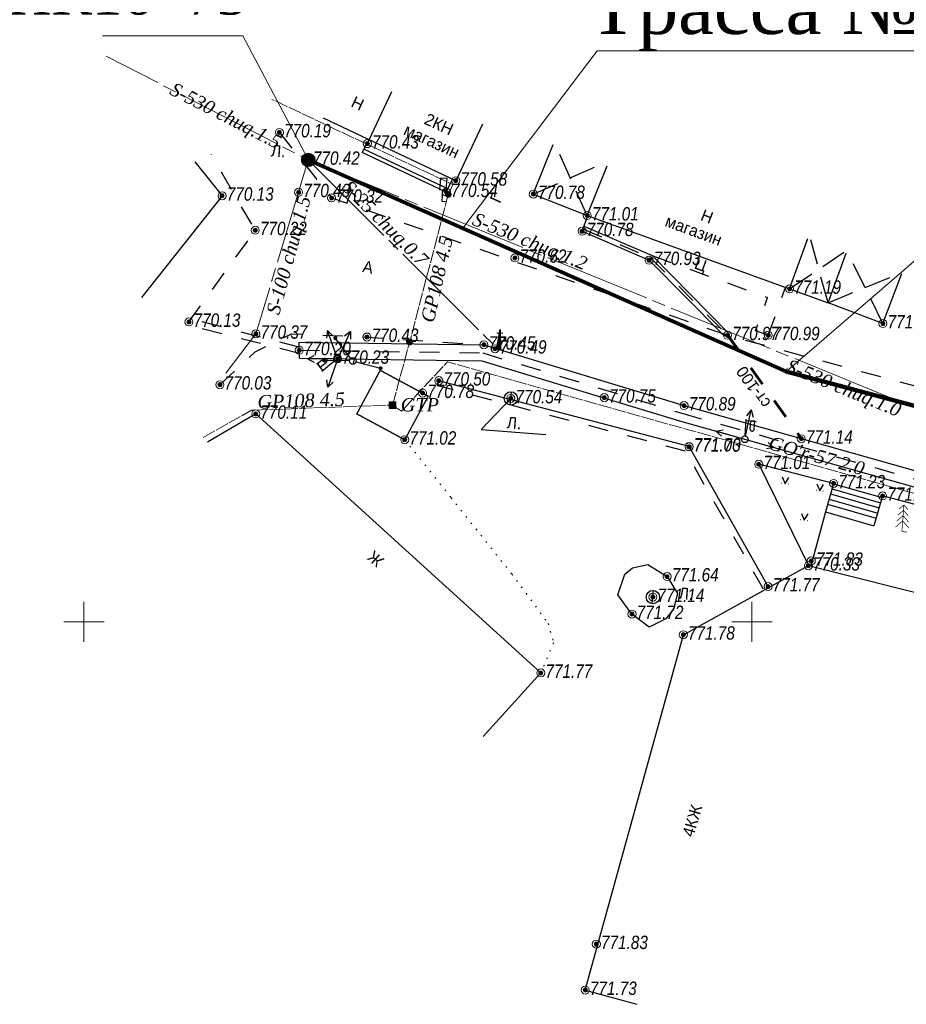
# Model space of a CAD drawing. Header units: millimetres. Extents: x 366033 to 446362, y 4247208 to 4265071.
# Tile 109 of 159: x 434833 to 434899, y 4257798 to 4257872. Entities that reach past the tile are written whole.
import ezdxf
from ezdxf import colors
from ezdxf.entities.mleader import LeaderData, LeaderLine
from ezdxf.enums import TextEntityAlignment as Align
from ezdxf.math import Vec2, Vec3

# ---------------------------------------------------------------- set-up
doc = ezdxf.new("R2010")
doc.units = ezdxf.units.MM
doc.header["$PDMODE"] = 32
doc.header["$PDSIZE"] = 0.6
for name, pattern in [('Commnctn_Gas_Line_Ground_m1', [1, 1, 0]), ('Commnctn_Waterpipes_Line_Unground_m1', [10, 8, -0.5, 1, -0.5]), ('Д_ТРОТ_ТРУБА', [3, 1.5, -1.5]), ('ДОРОГИ_СТРОЯЩ', [9, 8, -1]), ('ЗД_СТР_РАЗВ', [3, 2, -1]), ('Контура низ откосов  Штриховая 0.1-0.5 - - - - - - -', [0.6, 0.1, -0.5])]:
    doc.linetypes.add(name, pattern=pattern)
for name, color, linetype in [('(007) Здания', 7, 'Continuous'), ('(011) Колодцы', 7, 'Continuous'), ('(013) Газ', 30, 'ИК_Газопровод -------г--------'), ('(022) Возд. Линии', 7, 'Continuous'), ('(025) Дорога', 7, 'Continuous'), ('(026) Д_знаки', 7, 'Continuous'), ('(027) Гидрография', 7, 'Continuous'), ('(028) Гидротехн.', 7, 'Continuous'), ('(035) Откосы', 7, 'Continuous'), ('(036) Растительность', 7, 'Continuous'), ('(037) Контуры', 7, 'Continuous'), ('(038) Деревья', 7, 'Continuous'), ('(040) Ограда', 7, 'Continuous'), ('стен', 7, 'Continuous')]:
    doc.layers.add(name, color=color, linetype=linetype)
for name, color, linetype, true_color in [('COMMN_OBJCT_GAS##_B', 7, 'Continuous', 0x000000), ('COMMN_OBJCT_GAS##_L', 7, 'Continuous', 0x000000), ('COMMN_OBJCT_GAS##_T', 7, 'Continuous', 0x000000), ('FENCE_GRDRL_#####_L', 7, 'Continuous', 0x000000), ('GEODS_POINT_GRID#_B', 7, 'Continuous', 0x000000), ('RELEF_POINT_PICKT_B', 7, 'Continuous', 0x000000), ('RELEF_POINT_PICKT_T', 7, 'Continuous', 0x000000)]:
    doc.layers.add(name, color=color, linetype=linetype, true_color=true_color)
doc.layers.add('COMMN_OBJCT_WATER_L', color=7, linetype='Continuous', lineweight=15, true_color=0x000000)
doc.layers.add('COMMN_OBJCT_WATER_T', color=7, linetype='Continuous', lineweight=15, true_color=0x000000)
doc.layers.add('КАБЕЛ', color=20, linetype='Continuous', lineweight=50)
doc.styles.add('BM-431', font='txt')
doc.styles.add('D-431', font='txt')
doc.styles.add('ISOPEUR', font='isocpeui.ttf')
doc.styles.add('P-131', font='txt')
doc.styles.add('S', font='txtwr', dxfattribs={"oblique": 15})
doc.styles.get("Standard").update_dxf_attribs({"font": 'times.ttf'})
doc.styles.add('БМ-431 (Times New Roman К)', font='timesi.ttf', dxfattribs={"height": 1})
doc.styles.add('Д-431 (Arial Narrow К)', font='ARIALNI.TTF', dxfattribs={"height": 1})
doc.linetypes.add('Fence_Metal_WC_Ls1m_m1', pattern='A,4,-0.5,[32,Topography.shx,S=1,R=0,X=0,Y=0],-0.5', length=5)
doc.linetypes.add('ИК_Газопровод -------г--------', pattern='A,9,-0.6,["Г",Standard,S=1.199999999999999,R=0,X=0,Y=-0.6],-1.199999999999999', length=10.8)
doc.linetypes.add('ОГРАДА_М_1М', pattern='A,2.5,["о",Standard,S=1,R=0,X=0,Y=-0.35],0.5,["0",Standard,S=0.5,R=0,X=-0.3,Y=-0.25],2.5', length=5.5)
doc.linetypes.add('ОТКОСЫ_НЕУКР', pattern='A,0.5,["|",Standard,S=1.199999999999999,R=0,X=0,Y=-1.199999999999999],1,["|",Standard,S=0.5,R=0,X=0,Y=-0.5],0.5', length=2)
doc.linetypes.add('ПОДПОРНАЯ СТЕНКА', pattern='A,2,["V",Standard,S=1.199999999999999,R=0,X=0,Y=-1.199999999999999],0.2,["V",Standard,S=0.8,R=0,X=0,Y=-0.8],0.25,["V",Standard,S=0.3,R=0,X=0,Y=-0.3],0.25', length=2.7)

# ---------------------------------------------------------------- blocks, each defined once
blk = doc.blocks.new('GasGTP_m1')
at = {"layer": 'COMMN_OBJCT_GAS##_B', "linetype": 'Continuous', "lineweight": 13, "true_color": 0x000000}
blk.add_hatch(color=18, dxfattribs=at).paths.add_polyline_path([(-0.5, 0.5), (0.5, 0.5), (0.5, -0.5), (-0.5, -0.5)])
at = {"layer": 'COMMN_OBJCT_GAS##_B', "color": 18, "linetype": 'Continuous', "lineweight": 13, "true_color": 0x000000}
blk.add_lwpolyline([(-0.5, 0.5), (0.5, 0.5), (0.5, -0.5), (-0.5, -0.5)], close=True, dxfattribs=at)
at = {"layer": 'COMMN_OBJCT_GAS##_B', "color": 18, "linetype": 'Continuous', "lineweight": 13, "true_color": 0x000000, "style": 'БМ-431 (Times New Roman К)'}
blk.add_attdef('Nadpis', (1.239086, -0.9559929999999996), '', height=2, dxfattribs=at)
blk = doc.blocks.new('I01171')
blk.add_line((-0.722283, 0.6975010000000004), (0.702286, -0.6978499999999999))
blk.add_circle((0, 0), 1)
at = {"color": 4, "style": 'S', "oblique": 15}
blk.add_attdef('Z', (1.616430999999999, -1.093485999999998), '', height=2, dxfattribs=at)
blk = doc.blocks.new('I04160')
for p, q in [((-0.5, 0), (-0.5499999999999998, 0)), ((0.48, 0), (0.5299999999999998, 0))]:
    blk.add_line(p, q)
blk.add_lwpolyline([(-0.5, 0.9900000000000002), (0, 0), (0.5099999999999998, 0.9900000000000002)])
blk = doc.blocks.new('ell')
at = {"const_width": 0.05}
for points in [[(0, 1.6), (-0.3857142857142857, 1.214285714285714)], [(0, 2), (-0.3285714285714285, 1.671428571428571)], [(0, 0), (0, 2)], [(0, 2), (0.3285714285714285, 1.671428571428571)], [(0, 1.6), (0.3857142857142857, 1.214285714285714)], [(0, 0.8), (-0.5, 0.3)], [(0, 1.199999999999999), (-0.4428571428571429, 0.7571428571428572)], [(0, 1.199999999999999), (0.4428571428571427, 0.7571428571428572)], [(0, 0.8), (0.5, 0.2999999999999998)], [(0, 0), (0.375, 0)]]:
    blk.add_lwpolyline(points, dxfattribs=at)
blk = doc.blocks.new('s3')
at = {"layer": '(022) Возд. Линии'}
h = blk.add_hatch(dxfattribs=at)
h.set_pattern_fill('ANSI31', color=256, scale=0.01, angle=180, style=0)
h.set_pattern_definition([(225, (0.0999999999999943, 0), (0.0224506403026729, -0.0224506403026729), [])])
edge = h.paths.add_edge_path()
edge.add_arc((-1.900000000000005, 0), 0.1, 0, 360)
blk.add_lwpolyline([(0, 0), (-2, 0)], dxfattribs=at)
blk.add_circle((-1.900000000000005, 0), 0.1, dxfattribs=at)
blk = doc.blocks.new('s4')
at = {"layer": '(022) Возд. Линии'}
h = blk.add_hatch(dxfattribs=at)
h.set_pattern_fill('ANSI31', color=256, scale=0.01, style=0)
h.set_pattern_definition([(45, (-0.0999999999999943, 0), (-0.0224506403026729, 0.0224506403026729), [])])
edge = h.paths.add_edge_path()
edge.add_arc((1.900000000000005, 0), 0.1, 0, 360)
blk.add_lwpolyline([(0, 0), (2, 0)], dxfattribs=at)
blk.add_circle((1.900000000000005, 0), 0.1, dxfattribs=at)
blk = doc.blocks.new('*U329')
at = {"layer": '(022) Возд. Линии'}
for name, p, rotation in [('s4', (0.1597315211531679, 0.1927873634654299), 50.35698457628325), ('s3', (-0.1981001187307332, -0.1496810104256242), 37.07406113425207)]:
    blk.add_blockref(name, p, dxfattribs=dict(at, rotation=rotation))
blk = doc.blocks.new('STOLB')
at = {"layer": '(022) Возд. Линии'}
blk.add_circle((0, 0), 0.25, dxfattribs=at)
blk = doc.blocks.new('*U330')
at = {"layer": '(022) Возд. Линии'}
for name, p, rotation in [('s4', (-0.1997530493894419, -0.1509299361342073), 217.0740611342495), ('s3', (-0.1981001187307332, -0.1496810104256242), 37.07406113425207)]:
    blk.add_blockref(name, p, dxfattribs=dict(at, rotation=rotation))
blk = doc.blocks.new('f')
at = {"layer": '(022) Возд. Линии'}
for points in [[(0, 0.25), (0, 1.5)], [(0, 1.400000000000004), (0.75, 1.400000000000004)]]:
    blk.add_lwpolyline(points, dxfattribs=at)
blk.add_lwpolyline([(0.4875000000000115, 0.6500000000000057), (0.4875000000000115, 0.6500000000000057, 0.4142135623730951), (0.6500000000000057, 0.8125), (0.6500000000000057, 1.400000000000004), (0.3249999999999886, 1.400000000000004), (0.3249999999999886, 0.8125, 0.4142135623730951)], format="xyb", close=True, dxfattribs=at)
blk.add_circle((0, 0), 0.25, dxfattribs=at)
blk = doc.blocks.new('S1')
at = {"layer": '(022) Возд. Линии'}
for p, q in [((-2, 0), (-1.5, 0.25)), ((-2, 0), (-1.5, -0.25)), ((0, 0), (-2, 0))]:
    blk.add_line(p, q, dxfattribs=at)
blk = doc.blocks.new('S2')
at = {"layer": '(022) Возд. Линии'}
for p, q in [((0, 0), (2, 0)), ((2, 0), (1.5, 0.25)), ((2, 0), (1.5, -0.25))]:
    blk.add_line(p, q, dxfattribs=at)
blk = doc.blocks.new('*U340')
at = {"layer": '(022) Возд. Линии'}
for name, p, rotation in [('S1', (-0.1335874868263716, 0.2136739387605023), 302.0133413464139), ('S2', (0.1553989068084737, 0.1916912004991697), 50.96924672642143)]:
    blk.add_blockref(name, p, dxfattribs=dict(at, rotation=rotation))
blk = doc.blocks.new('*U335')
at = {"layer": '(022) Возд. Линии'}
for name, p, rotation in [('S2', (0.2335397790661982, -0.0797088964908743), 341.1548380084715), ('S1', (0.110574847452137, -0.2264406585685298), 116.0270484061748)]:
    blk.add_blockref(name, p, dxfattribs=dict(at, rotation=rotation))
blk = doc.blocks.new('I02063')
at = {"linetype": 'Continuous'}
blk.add_lwpolyline([(-0.5, 3.5), (-0.5, 1.799999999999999), (0.5, 1.799999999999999), (0.5, 3.5)], close=True, dxfattribs=at)
blk.add_lwpolyline([(0.5, 0), (0, 0), (0, 1.799999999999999)], dxfattribs=at)
at = {"color": 4, "style": 'S', "oblique": 15}
blk.add_attdef('Z', (1.280972, -0.0661429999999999), '', height=2, dxfattribs=at)
blk = doc.blocks.new('I03042')
for p, q in [((0.23, 0), (0.23, 2.469999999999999)), ((0.2400000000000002, 0), (0.2400000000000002, 2.559999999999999)), ((-0.1299999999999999, 2.099999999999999), (0.6200000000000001, 2.099999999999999)), ((0.1000000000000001, 0), (0.1000000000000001, 1.25)), ((0.1099999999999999, 0), (0.1099999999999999, 1.349999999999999)), ((0.1200000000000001, 0), (0.1200000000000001, 1.45)), ((0.1299999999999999, 0), (0.1299999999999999, 1.549999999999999)), ((0.1400000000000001, 0), (0.1400000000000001, 1.66)), ((0.1499999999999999, 0), (0.1499999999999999, 1.759999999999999)), ((0.1600000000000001, 0), (0.1600000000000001, 1.86)), ((0.1699999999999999, 0), (0.1699999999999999, 1.959999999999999)), ((0.1800000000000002, 0), (0.1800000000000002, 2.059999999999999)), ((0.19, 0), (0.19, 2.16)), ((0.2000000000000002, 0), (0.2000000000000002, 2.259999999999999)), ((0.2200000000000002, 0), (0.2200000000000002, 2.36)), ((0.25, 0), (0.25, 2.45)), ((0.2599999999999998, 0), (0.2599999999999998, 2.349999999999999)), ((0.27, 0), (0.27, 2.25)), ((0.2799999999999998, 0), (0.2799999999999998, 2.15)), ((0.29, 0), (0.29, 2.04)), ((0.2999999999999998, 0), (0.2999999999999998, 1.94)), ((0.31, 0), (0.31, 1.839999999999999)), ((0.3199999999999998, 0), (0.3199999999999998, 1.74)), ((0.3300000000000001, 0), (0.3300000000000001, 1.629999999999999)), ((0.3399999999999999, 0), (0.3399999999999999, 1.53)), ((0.3500000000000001, 0), (0.3500000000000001, 1.429999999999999)), ((0.3599999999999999, 0), (0.3599999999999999, 1.33)), ((-0.02, 0), (-0.02, 0.0299999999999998)), ((-0.0099999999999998, 0), (-0.0099999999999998, 0.1299999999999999)), ((0, 0), (0, 0.2400000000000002)), ((0.0099999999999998, 0), (0.0099999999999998, 0.3399999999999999)), ((0.02, 0), (0.02, 0.44)), ((0.0299999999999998, 0), (0.0299999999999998, 0.5400000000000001)), ((0.04, 0), (0.04, 0.6400000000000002)), ((0.0499999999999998, 0), (0.0499999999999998, 0.7400000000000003)), ((0.0600000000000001, 0), (0.0600000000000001, 0.8399999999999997)), ((0.0699999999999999, 0), (0.0699999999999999, 0.95)), ((0.0800000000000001, 0), (0.0800000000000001, 1.049999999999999)), ((0.0899999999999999, 0), (0.0899999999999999, 1.15)), ((0.3700000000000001, 0), (0.3700000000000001, 1.219999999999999)), ((0.3799999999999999, 0), (0.3799999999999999, 1.12)), ((0.3900000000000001, 0), (0.3900000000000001, 1.019999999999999)), ((0.3999999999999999, 0), (0.3999999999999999, 0.92)), ((0.4100000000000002, 0), (0.4100000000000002, 0.81)), ((0.42, 0), (0.42, 0.71)), ((0.4300000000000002, 0), (0.4300000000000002, 0.6099999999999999)), ((0.44, 0), (0.44, 0.5099999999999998)), ((0.4500000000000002, 0), (0.4500000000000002, 0.3999999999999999)), ((0.46, 0), (0.46, 0.2999999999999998)), ((0.4700000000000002, 0), (0.4700000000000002, 0.2000000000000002)), ((0.48, 0), (0.48, 0.1000000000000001)), ((0.4900000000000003, -0.0099999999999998), (0.4900000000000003, 0))]:
    blk.add_line(p, q)
blk.add_lwpolyline([(0.82, 0), (-0.02, 0), (0.2400000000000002, 2.559999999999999), (0.4900000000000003, -0.0299999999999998)])
for points in [[(0.31, 1.7), (0.31, 1.5), (1.089999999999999, 1.7), (0.9, 1.5)], [(1.089999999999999, 1.7), (0.9, 1.5), (1.12, 1.269999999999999), (0.92, 1.259999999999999)]]:
    blk.add_trace(points)
at = {"color": 4, "style": 'S', "oblique": 15}
blk.add_attdef('Z', (1.720926, -0.1581959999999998), '', height=2, dxfattribs=at)
blk = doc.blocks.new('PointHight_m1')
at = {"layer": 'RELEF_POINT_PICKT_B', "linetype": 'Continuous', "lineweight": 15, "true_color": 0x000000}
h = blk.add_hatch(color=18, dxfattribs=at)
edge = h.paths.add_edge_path()
edge.add_arc((8.941471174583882e-11, 2.024966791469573e-10), 0.3, 0, 360)
at = {"layer": 'RELEF_POINT_PICKT_B', "color": 18, "linetype": 'Continuous', "lineweight": 15, "true_color": 0x000000}
blk.add_circle((8.941469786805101e-11, 2.024966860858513e-10), 0.3, dxfattribs=at)
blk.add_point((8.941469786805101e-11, 2.024966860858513e-10), dxfattribs=at)
blk = doc.blocks.new('CrossCoord_m1')
at = {"layer": 'GEODS_POINT_GRID#_B', "color": 3, "lineweight": 20, "true_color": 0x00ff00, "flags": 128}
for points in [[(0, 3), (0, -3)], [(-3, 0), (3, 0)]]:
    blk.add_lwpolyline(points, dxfattribs=at)

msp = doc.modelspace()

# ---------------------------------------------------------------- hatches: boundary and pattern name
at = {"layer": '(013) Газ', "linetype": 'ByBlock'}
h = msp.add_hatch(color=0, dxfattribs=at)
edge = h.paths.add_edge_path()
edge.add_arc((434864.9708516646, 4257858.434760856), 0.25, 128.74720037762, 488.7472003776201)
h = msp.add_hatch(color=0, dxfattribs=at)
edge = h.paths.add_edge_path()
edge.add_arc((434862.0735891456, 4257847.383676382), 0.25, 128.74720037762, 488.7472003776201)
at = {"layer": 'стен'}
h = msp.add_hatch(color=256, dxfattribs=at)
h.dxf.hatch_style = 1
edge = h.paths.add_edge_path()
edge.add_arc((434854.4862208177, 4257861.019182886), 0.4502217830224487, 0, 360)

# ---------------------------------------------------------------- linework, layer by layer
at = {"layer": '(007) Здания'}
for points, elevation in [([(434859.044765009, 4257862.520042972), (434860.7537556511, 4257866.136581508)], 770.4332984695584), ([(434867.531998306, 4257863.705206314), (434865.5249179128, 4257859.457855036), (434855.6254677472, 4257864.135827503)], 770.5832984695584), ([(434864.8231257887, 4257858.603606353), (434858.5199704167, 4257861.582154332), (434859.044765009, 4257862.520042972)], 770.5432984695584), ([(434864.9458747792, 4257858.863365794), (434858.66049391, 4257861.833291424)], 770.5432984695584), ([(434871.3342322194, 4257858.462829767), (434872.8172036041, 4257862.177772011)], 770.7832984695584), ([(434875.3695689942, 4257856.85195978), (434876.8525403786, 4257860.566902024)], 770.7832984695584), ([(434864.8231257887, 4257858.603606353), (434865.2812185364, 4257859.573014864)], 770.5432984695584), ([(434871.3342322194, 4257858.462829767), (434875.3695689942, 4257856.85195978)], 770.7832984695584), ([(434875.3695689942, 4257856.85195978), (434890.5157162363, 4257851.368993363), (434891.8772646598, 4257855.130134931)], 770.7832984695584), ([(434893.3924506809, 4257850.327603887), (434894.7406569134, 4257854.051888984)], 771.1932984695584), ([(434897.5057997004, 4257848.776391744), (434898.9172361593, 4257852.519097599)], 771.1132984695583), ([(434890.5157162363, 4257851.368993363), (434893.3924506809, 4257850.327603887)], 771.1932984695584), ([(434897.5057997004, 4257848.776391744), (434893.3924506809, 4257850.327603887)], 771.1132984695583), ([(434871.8934803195, 4257822.633319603), (434850.5549213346, 4257842.014286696), (434846.9581424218, 4257839.899104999)], 771.7732984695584), ([(434893.8088300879, 4257836.809859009), (434893.1963778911, 4257834.680845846)], 771.0132984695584), ([(434893.8045852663, 4257836.795103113), (434897.4426075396, 4257835.748554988)], 771.0132984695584), ([(434893.5834189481, 4257836.026282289), (434897.2214412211, 4257834.979734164)], 771.0132984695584), ([(434893.6940021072, 4257836.410692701), (434897.3320243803, 4257835.364144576)], 771.0132984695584), ([(434893.4728357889, 4257835.641871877), (434897.110858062, 4257834.595323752)], 771.0132984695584), ([(434897.4795597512, 4257835.877008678), (434896.8344001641, 4257833.634297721)], 771.4332984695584), ([(434893.1963778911, 4257834.680845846), (434896.8344001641, 4257833.634297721)], 771.0132984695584), ([(434893.3622526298, 4257835.257461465), (434897.0002749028, 4257834.21091334)], 771.0132984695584), ([(434875.2179115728, 4257798.907291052), (434882.5637655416, 4257825.49180439), (434891.9258490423, 4257830.661073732), (434918.3831229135, 4257824.004221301), (434917.3501422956, 4257820.139903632)], 771.7332984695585), ([(434871.8934803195, 4257822.633319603), (434867.5682125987, 4257817.871174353)], 771.7732984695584), ([(434875.2179115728, 4257798.907291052), (434879.0734282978, 4257797.841931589)], 771.7332984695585)]:
    msp.add_lwpolyline(points, dxfattribs=dict(at, elevation=elevation))
at = {"layer": '(007) Здания', "linetype": 'ЗД_СТР_РАЗВ'}
for points, elevation in [([(434875.3695689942, 4257856.85195978), (434873.0085637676, 4257862.101382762)], 770.7832984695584), ([(434871.3342322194, 4257858.462829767), (434876.4813086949, 4257860.715094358)], 770.7832984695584), ([(434893.3924506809, 4257850.327603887), (434892.0956363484, 4257855.051083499)], 771.1132984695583), ([(434890.5157162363, 4257851.368993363), (434894.5693992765, 4257854.11388494)], 770.7832984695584), ([(434897.5057997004, 4257848.776391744), (434894.8994449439, 4257853.994407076)], 771.1132984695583), ([(434893.3924506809, 4257850.327603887), (434898.8106526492, 4257852.559292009)], 771.1132984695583)]:
    msp.add_lwpolyline(points, dxfattribs=dict(at, elevation=elevation))
at = {"layer": '(011) Колодцы', "elevation": 770.5432984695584}
msp.add_lwpolyline([(434869.6508882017, 4257843.170676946), (434867.4423995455, 4257840.837336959), (434872.2689051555, 4257840.475894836)], dxfattribs=at)
at = {"layer": '(025) Дорога', "linetype": 'Д_ТРОТ_ТРУБА', "flags": 128}
for points, elevation in [([(434852.3302016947, 4257863.073146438), (434856.2318658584, 4257858.17773453), (434885.869207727, 4257847.901716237), (434900.0015853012, 4257844.086234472), (434926.3971785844, 4257839.16469282), (434947.4202646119, 4257838.419793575), (434961.1413622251, 4257841.205781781), (434968.2343683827, 4257843.9348081)], 770.1932984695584), ([(434845.5526389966, 4257848.894708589), (434850.5224078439, 4257855.753795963), (434847.2346365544, 4257861.417558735)], 770.1332984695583), ([(434874.9804483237, 4257855.683185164), (434875.422250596, 4257856.832888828)], 770.7832984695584), ([(434880.2216145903, 4257853.856117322), (434888.8741926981, 4257850.723849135)], 770.7832984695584), ([(434888.91476134, 4257847.898084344), (434890.2111560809, 4257851.479245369)], 770.9932984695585), ([(434888.91476134, 4257847.898084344), (434887.9744759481, 4257848.23847145), (434888.8741926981, 4257850.723849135)], 770.9932984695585), ([(434847.8736725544, 4257844.200224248), (434850.5181770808, 4257846.66342066), (434853.2413524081, 4257848.012504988), (434858.880525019, 4257847.767315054), (434867.6338680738, 4257847.18595599)], 770.0332984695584)]:
    msp.add_lwpolyline(points, dxfattribs=dict(at, elevation=elevation))
at = {"layer": '(028) Гидротехн.'}
for points, elevation in [([(434875.1240479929, 4257856.056875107), (434880.2216145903, 4257853.856117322), (434885.9392295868, 4257848.05450818)], 770.7832984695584), ([(434874.9804483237, 4257855.683185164), (434879.9970915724, 4257853.517364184), (434885.4466871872, 4257848.042768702), (434885.6932331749, 4257847.886648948)], 770.7832984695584), ([(434885.909923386, 4257847.930737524), (434885.8284920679, 4257847.87269495), (434885.6932331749, 4257847.886648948)], 770.1932984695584), ([(434885.909923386, 4257847.930737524), (434885.9392295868, 4257848.05450818)], 770.1932984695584), ([(434853.8000669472, 4257847.373869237), (434867.6338680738, 4257847.18595599), (434882.621005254, 4257842.640883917), (434900.1514112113, 4257837.701916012), (434908.1201647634, 4257835.361310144), (434914.2111779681, 4257834.80134663)], 770.2032984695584), ([(434853.8358202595, 4257846.174401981), (434853.8000669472, 4257847.373869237)], 770.2032984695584), ([(434853.8358202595, 4257846.174401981), (434867.4734369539, 4257845.980640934), (434882.2841362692, 4257841.489076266), (434899.8196023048, 4257836.548682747), (434907.8940247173, 4257834.17703951), (434914.1013219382, 4257833.606385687)], 770.2032984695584), ([(434891.3491855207, 4257840.127391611), (434891.3198793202, 4257840.003620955)], 770.1932984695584), ([(434891.3491855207, 4257840.127391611), (434891.4306168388, 4257840.185434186), (434891.5658757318, 4257840.171480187)], 770.1932984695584)]:
    msp.add_lwpolyline(points, dxfattribs=dict(at, elevation=elevation))
at = {"layer": '(028) Гидротехн.', "color": 3, "linetype": 'Д_ТРОТ_ТРУБА'}
for points, elevation in [([(434875.0522481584, 4257855.870030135), (434880.1093530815, 4257853.686740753), (434885.869207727, 4257847.901716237)], 770.7832984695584), ([(434853.8179436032, 4257846.774135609), (434867.5536525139, 4257846.583298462), (434882.4525707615, 4257842.064980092), (434899.985506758, 4257837.12529938), (434908.0070947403, 4257834.769174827), (434914.1562499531, 4257834.203866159)], 770.2032984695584)]:
    msp.add_lwpolyline(points, dxfattribs=dict(at, elevation=elevation))
at = {"layer": '(028) Гидротехн.', "linetype": 'Д_ТРОТ_ТРУБА'}
for points, elevation in [([(434853.825064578, 4257846.535238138), (434845.490335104, 4257848.652596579)], 770.2032984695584), ([(434853.8107544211, 4257847.015321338), (434845.6149428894, 4257849.136820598)], 770.2032984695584), ([(434885.8284920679, 4257847.87269495), (434891.3491855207, 4257840.127391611)], 770.1932984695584), ([(434885.909923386, 4257847.930737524), (434891.4306168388, 4257840.185434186)], 770.1932984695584)]:
    msp.add_lwpolyline(points, dxfattribs=dict(at, elevation=elevation))
at = {"layer": '(035) Откосы', "linetype": 'Д_ТРОТ_ТРУБА'}
for points, elevation in [([(434864.1585701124, 4257844.114978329), (434864.2603882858, 4257844.501802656)], 771.0332984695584), ([(434882.7313204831, 4257839.226341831), (434864.1585701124, 4257844.114978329)], 771.0332984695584), ([(434888.5574407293, 4257828.90251031), (434882.7313204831, 4257839.226341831)], 771.7732984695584)]:
    msp.add_lwpolyline(points, dxfattribs=dict(at, elevation=elevation))
at = {"layer": '(035) Откосы', "linetype": 'ПОДПОРНАЯ СТЕНКА'}
for points, elevation in [([(434882.9966021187, 4257839.570140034), (434864.2603882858, 4257844.501802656)], 771.0332984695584), ([(434888.9057971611, 4257829.099100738), (434882.9966021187, 4257839.570140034)], 771.7732984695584), ([(434888.2109246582, 4257838.247647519), (434891.9258490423, 4257830.661073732)], 771.7332984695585), ([(434893.8088300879, 4257836.809859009), (434888.2109246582, 4257838.247647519)], 771.0132984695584), ([(434906.9217754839, 4257833.357176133), (434897.4795597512, 4257835.877008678)], 771.4332984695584), ([(434893.1963778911, 4257834.680845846), (434892.1151789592, 4257830.613436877)], 771.0132984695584)]:
    msp.add_lwpolyline(points, dxfattribs=dict(at, elevation=elevation))
at = {"layer": '(035) Откосы', "linetype": 'ОТКОСЫ_НЕУКР', "elevation": 771.7832984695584}
msp.add_lwpolyline([(434881.2630261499, 4257826.684871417), (434880.0140472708, 4257826.054531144), (434878.7209377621, 4257827.035344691), (434877.6581830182, 4257828.48911672), (434878.1749809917, 4257830.013499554), (434878.7656803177, 4257830.495374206), (434879.8955052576, 4257830.73879946), (434881.3514606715, 4257829.84642744), (434882.1158182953, 4257828.57262975), (434881.8201875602, 4257827.417445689), (434881.2630261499, 4257826.684871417)], dxfattribs=at)
at = {"layer": '(037) Контуры', "linetype": 'Контура низ откосов  Штриховая 0.1-0.5 - - - - - - -', "elevation": 770.6232984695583}
msp.add_lwpolyline([(434861.7111858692, 4257840.082720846), (434865.1657228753, 4257835.750290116), (434869.717233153, 4257830.042114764), (434872.4438984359, 4257826.339914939), (434872.841493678, 4257824.878166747), (434871.8934803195, 4257822.633319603)], dxfattribs=at)
at = {"layer": '(040) Ограда', "linetype": 'ОГРАДА_М_1М', "elevation": 770.1332984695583}
msp.add_lwpolyline([(434846.0062603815, 4257860.87008663), (434848.0415536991, 4257858.333909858), (434842.0147066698, 4257850.72944672)], dxfattribs=at)
at = {"color": 5, "lineweight": 100, "elevation": 4.077688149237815, "flags": 128}
msp.add_lwpolyline([(434854.4900991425, 4257861.017599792), (434890.2664101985, 4257845.192283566), (434904.6953850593, 4257841.331809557)], dxfattribs=at)
msp.add_circle((434854.4862208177, 4257861.019182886, 4.077688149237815), 0.4502217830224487)
at = {"layer": 'COMMN_OBJCT_GAS##_L', "color": 30, "linetype": 'Commnctn_Gas_Line_Ground_m1', "lineweight": 15, "true_color": 0xff7d00, "elevation": 4.077688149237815, "flags": 128}
for points in [[(434860.7942325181, 4257842.679275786), (434862.0799016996, 4257847.407754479), (434864.9692227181, 4257858.428547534), (434865.3172387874, 4257859.16725736), (434851.7692743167, 4257865.549884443)], [(434860.7942325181, 4257842.679275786), (434861.477289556, 4257842.223390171), (434864.9042068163, 4257845.903443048), (434925.326323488, 4257828.907793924), (434925.0752313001, 4257824.275395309), (434934.9508950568, 4257823.43170799), (434935.4249435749, 4257830.60731871), (434943.0622915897, 4257830.90539645), (434943.8440211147, 4257840.427542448)], [(434846.6321336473, 4257840.258130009), (434850.2496147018, 4257842.291584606), (434860.7942325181, 4257842.679275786)]]:
    msp.add_lwpolyline(points, dxfattribs=at)
at = {"layer": 'COMMN_OBJCT_WATER_L', "color": 5, "linetype": 'Commnctn_Waterpipes_Line_Unground_m1', "lineweight": 15, "true_color": 0x0000ff, "elevation": 4.077688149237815, "flags": 128}
for points in [[(435301.0975356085, 4258045.093037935), (435208.3571468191, 4258062.453748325), (435165.510992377, 4258071.155379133), (435155.3149200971, 4258061.014979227), (435123.5300926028, 4257992.624950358), (435079.6580862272, 4257939.705017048), (435011.3746113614, 4257862.693980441), (434978.1014110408, 4257844.863375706), (434956.6431771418, 4257837.293839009), (434933.5181217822, 4257833.753503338), (434909.0243171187, 4257838.757270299), (434854.4900991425, 4257861.017599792), (434839.3502413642, 4257868.7881592)], [(434854.4869021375, 4257861.021444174), (434850.5654907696, 4257848.006345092), (434848.3150741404, 4257845.06108486)], [(434854.4900991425, 4257861.017599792), (434868.7353211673, 4257846.806824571)]]:
    msp.add_lwpolyline(points, dxfattribs=at)
at = {"layer": 'FENCE_GRDRL_#####_L', "color": 18, "linetype": 'Fence_Metal_WC_Ls1m_m1', "lineweight": 13, "true_color": 0x000000, "const_width": 0.1, "elevation": 770.6232984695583, "flags": 128}
msp.add_lwpolyline([(434859.877279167, 4257845.275830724), (434863.4674264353, 4257843.340286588), (434861.7111858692, 4257840.082720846), (434858.121038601, 4257842.018264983)], close=True, dxfattribs=at)

# ---------------------------------------------------------------- block references
at = {"layer": '(011) Колодцы', "xscale": 0.4999999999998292, "yscale": 0.4999999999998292, "zscale": 0.4999999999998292, "rotation": 128.7472003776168}
for p in [(434854.4869021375, 4257861.021444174, 770.4232984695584), (434869.6508882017, 4257843.170676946, 770.5432984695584), (434880.2824524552, 4257828.308982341, 771.1432984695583)]:
    msp.add_blockref('I01171', p, dxfattribs=at)
at = {"layer": '(022) Возд. Линии'}
for name, p, rotation in [('*U335', (434856.6833089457, 4257846.132258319, 770.2332984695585), 128.7472003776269), ('*U329', (434857.8190090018, 4257845.971287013, 770.2932984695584), 128.7472003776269), ('*U340', (434856.6833089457, 4257846.132258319, 770.2332984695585), 128.7472003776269), ('f', (434856.6833089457, 4257846.132258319, 770.2332984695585), 128.7472003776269), ('STOLB', (434857.8187824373, 4257845.971569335, 770.2932984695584), 128.7472003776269), ('f', (434887.1626011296, 4257840.11463112, 770.2032984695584), 355.7172896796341), ('S2', (434886.9250800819, 4257840.18154964, 770.2032984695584), 164.2654959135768), ('S1', (434887.4051548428, 4257840.046294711, 770.2032984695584), 164.2654959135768)]:
    msp.add_blockref(name, p, dxfattribs=dict(at, rotation=rotation))
at = {"layer": '(022) Возд. Линии', "xscale": -1}
for name, p, rotation in [('*U330', (434857.8184342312, 4257845.971668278, 770.2932984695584), 164.1375137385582), ('S2', (434887.2151742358, 4257840.355733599, 770.2032984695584), 257.6990325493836)]:
    msp.add_blockref(name, p, dxfattribs=dict(at, rotation=rotation))
at = {"layer": '(026) Д_знаки', "xscale": 0.5, "yscale": 0.5, "zscale": 0.5, "rotation": 355.7172896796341}
msp.add_blockref('I02063', (434864.5016829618, 4257857.89905985, 270.6232984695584), dxfattribs=at)
at = {"layer": '(028) Гидротехн.', "xscale": 0.5999999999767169, "yscale": 0.5999999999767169, "zscale": 0.5, "rotation": 355.7172896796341}
msp.add_blockref('I03042', (434868.5917232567, 4257846.817578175, 770.2032984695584), dxfattribs=at)
at = {"layer": '(036) Растительность', "linetype": 'Continuous', "xscale": 0.5, "yscale": 0.5, "zscale": 0.5, "rotation": 355.7172896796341}
for p in [(434890.1763542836, 4257836.794884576, 270.6232984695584), (434892.7760708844, 4257836.261173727, 270.6232984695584), (434891.615547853, 4257834.063017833, 270.6232984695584)]:
    msp.add_blockref('I04160', p, dxfattribs=at)
at = {"layer": '(038) Деревья', "linetype": 'Continuous', "rotation": 355.7172896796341}
msp.add_blockref('ell', (434898.9238413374, 4257833.207588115, 270.6232984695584), dxfattribs=at)
at = {"layer": 'COMMN_OBJCT_GAS##_B', "color": 18, "true_color": 0x000000, "xscale": 0.5, "yscale": 0.5, "zscale": 0.5}
msp.add_blockref('GasGTP_m1', (434860.7942325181, 4257842.679275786, 4.077688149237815), dxfattribs=at).add_auto_attribs({'Nadpis': 'GTP'})
at = {"layer": 'GEODS_POINT_GRID#_B', "color": 3, "true_color": 0x00ff00, "xscale": 0.5, "yscale": 0.5, "zscale": 0.5}
for p in [(434837.7013061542, 4257826.457414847), (434887.7013061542, 4257826.457414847)]:
    msp.add_blockref('CrossCoord_m1', p, dxfattribs=at)
at = {"layer": 'RELEF_POINT_PICKT_B', "color": 18, "true_color": 0x000000, "xscale": 0.5, "yscale": 0.5, "zscale": 0.5}
for p in [(434852.3302016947, 4257863.073146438, 770.1932984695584), (434858.9099953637, 4257862.234845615, 770.4332984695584), (434854.4900991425, 4257861.017599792, 770.4232984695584), (434854.4900991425, 4257861.017599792, 770.4232984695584), (434865.5249179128, 4257859.457855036, 770.5832984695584), (434853.7676507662, 4257858.599700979, 770.4339565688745), (434864.8231257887, 4257858.603606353, 770.5432984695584), (434848.0415536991, 4257858.333909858, 770.1332984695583), (434856.2318658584, 4257858.17773453, 770.3232984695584), (434871.3342322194, 4257858.462829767, 770.7832984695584), (434875.3695689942, 4257856.85195978, 771.0132984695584), (434850.5224078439, 4257855.753795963, 770.2232984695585), (434874.9804483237, 4257855.683185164, 770.7832984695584), (434869.9559413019, 4257853.687114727, 770.6232984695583), (434879.9970915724, 4257853.517364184, 770.9332984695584), (434890.5157162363, 4257851.368993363, 771.1932984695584), (434845.5526389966, 4257848.894708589, 770.1332984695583), (434897.5057997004, 4257848.776391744, 771.1132984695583), (434850.5654907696, 4257848.006345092, 770.3675492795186), (434858.880525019, 4257847.767315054, 770.4332984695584), (434885.869207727, 4257847.901716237, 770.9732984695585), (434888.91476134, 4257847.898084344, 770.9932984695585), (434853.8179436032, 4257846.774135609, 770.2032984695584), (434867.6338680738, 4257847.18595599, 770.4532984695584), (434868.4718836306, 4257846.88784875, 770.4932984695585), (434856.6833089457, 4257846.132258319, 770.2332984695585), (434847.8736725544, 4257844.200224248, 770.0332984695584), (434864.2603882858, 4257844.501802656, 770.5032984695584), (434863.0434983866, 4257843.568837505, 770.7832984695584), (434869.6508882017, 4257843.170676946, 770.5432984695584), (434876.6491086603, 4257843.229765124, 770.7532984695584), (434882.621005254, 4257842.640883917, 770.8932984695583), (434850.5549213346, 4257842.014286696, 770.1132984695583), (434891.3899011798, 4257840.156412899, 771.1432984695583), (434861.7111858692, 4257840.082720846, 771.0232984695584), (434882.9966021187, 4257839.570140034, 771.0332984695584), (434883.0000786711, 4257839.543439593, 771.7032984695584), (434888.2109246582, 4257838.247647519, 771.0132984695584), (434893.8088300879, 4257836.809859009, 771.2332984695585), (434897.4795597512, 4257835.877008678, 771.4332984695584), (434891.9258490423, 4257830.661073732, 770.3332984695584), (434892.1428540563, 4257831.018574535, 771.8332984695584), (434881.3514606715, 4257829.84642744, 771.6432984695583), (434888.9057971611, 4257829.099100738, 771.7732984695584), (434880.2824524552, 4257828.308982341, 771.1432984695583), (434878.7209377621, 4257827.035344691, 771.7232984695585), (434882.5637655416, 4257825.49180439, 771.7832984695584), (434871.8934803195, 4257822.633319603, 771.7732984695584), (434876.0516390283, 4257802.34204687, 771.8332984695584), (434875.2179115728, 4257798.907291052, 771.7332984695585)]:
    msp.add_blockref('PointHight_m1', p, dxfattribs=at)

# ---------------------------------------------------------------- texts
at = {"layer": '(007) Здания'}
for s, rotation, style, p in [('Н', 335.0037875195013, 'P-131', (434857.615529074, 4257865.029823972, 270.6232984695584)), ('2КН', 335.2652209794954, 'P-131', (434863.0935210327, 4257863.748576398, 270.6232984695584)), ('магазин', 335.2652209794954, 'P-131', (434861.5503789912, 4257862.948171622, 270.6232984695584)), ('магазин', 339.8711366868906, 'BM-431', (434881.1197845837, 4257856.089469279, 270.6232984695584)), ('Н', 338.8933140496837, 'P-131', (434883.7843109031, 4257856.528825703, 270.6232984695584)), ('Ж', 138.6268530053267, 'P-131', (434860.2245595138, 4257831.127609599, 270.6232984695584)), ('4КЖ', 73.77322793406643, 'P-131', (434883.3140504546, 4257810.300434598, 270.6232984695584))]:
    msp.add_text(s, height=0.88, rotation=rotation, dxfattribs=dict(at, style=style)).set_placement(p)
at = {"layer": '(011) Колодцы', "style": 'BM-431'}
for p in [(434851.6701987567, 4257861.285778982, 770.4232984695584), (434869.3165648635, 4257840.938972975, 770.5432984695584), (434882.1860401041, 4257828.169155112, 771.1432984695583)]:
    msp.add_text('Л.', height=0.875, rotation=355.7172896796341, dxfattribs=at).set_placement(p)
at = {"layer": '(025) Дорога', "linetype": 'ДОРОГИ_СТРОЯЩ', "style": 'BM-431'}
for s, rotation, p in [('Г', 65.71768277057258, (434868.8388382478, 4257857.712837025, 270.6232984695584)), ('А', 349.9726633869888, (434858.4977969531, 4257852.637407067, -229.5367015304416)), ('Ц', 340.3671618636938, (434883.3171144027, 4257852.91785177, 270.6232984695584))]:
    msp.add_text(s, height=0.875, rotation=rotation, dxfattribs=at).set_placement(p)
at = {"layer": '(027) Гидрография', "color": 0, "style": 'D-431'}
msp.add_text('ст-100', height=0.8749999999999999, rotation=124.8156708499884, dxfattribs=at).set_placement((434889.1557502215, 4257842.844067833, 270.6232984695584))
at = {"layer": 'COMMN_OBJCT_GAS##_T', "color": 18, "linetype": 'Continuous', "true_color": 0x000000, "style": 'БМ-431 (Times New Roman К)'}
for s, rotation, p in [('GP108 4.5', 77.24168207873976, (434864.1167085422, 4257852.086394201, 4.077688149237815)), ('GP108 4.5', 1.956560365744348, (434853.9579342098, 4257843.013166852, 4.077688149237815)), ("GO'r-57 2.0", 344.28966724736, (434892.5404166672, 4257838.883113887, 4.077688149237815))]:
    msp.add_text(s, height=1, rotation=rotation, dxfattribs=at).set_placement(p, align=Align.MIDDLE)
at = {"layer": 'COMMN_OBJCT_WATER_T', "color": 18, "linetype": 'Continuous', "true_color": 0x000000, "style": 'БМ-431 (Times New Roman К)'}
for s, rotation, p in [('S-530 chuq.1.5', 332.8307557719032, (434848.2482308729, 4257864.221249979, 4.077688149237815)), ('S-25 chuq.0.7', 315.0693581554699, (434860.168028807, 4257856.18475484, 4.077688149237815)), ('S-100 chuq.1.5', 74.78346560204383, (434853.1466557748, 4257853.854678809, 4.077688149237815)), ('S-530 chuq.1.2', 337.7952020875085, (434871.0330528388, 4257854.811061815, 4.077688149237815)), ('S-530 chuq.1.0', 337.7952020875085, (434894.520015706, 4257843.839139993, 4.077688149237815))]:
    msp.add_text(s, height=1, rotation=rotation, dxfattribs=at).set_placement(p, align=Align.MIDDLE)
at = {"layer": 'RELEF_POINT_PICKT_T', "color": 18, "true_color": 0x000000, "style": 'Д-431 (Arial Narrow К)'}
for s, p in [('770.19', (434852.6802016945, 4257863.208146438, 770.1932984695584)), ('770.43', (434859.2599953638, 4257862.369845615, 770.4332984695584)), ('770.42', (434854.8400991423, 4257861.152599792, 770.4232984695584)), ('770.42', (434854.8400991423, 4257861.152599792, 770.4232984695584)), ('770.58', (434865.8749179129, 4257859.592855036, 770.5832984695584)), ('770.13', (434848.391553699, 4257858.468909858, 770.1332984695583)), ('770.43', (434854.1176507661, 4257858.734700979, 770.4339565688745)), ('770.54', (434865.1731257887, 4257858.738606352, 770.5432984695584)), ('770.78', (434871.6842322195, 4257858.597829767, 770.7832984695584)), ('770.32', (434856.5818658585, 4257858.312734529, 770.3232984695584)), ('771.01', (434875.7195689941, 4257856.98695978, 771.0132984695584)), ('770.22', (434850.8724078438, 4257855.888795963, 770.2232984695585)), ('770.78', (434875.3304483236, 4257855.818185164, 770.7832984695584)), ('770.62', (434870.305941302, 4257853.822114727, 770.6232984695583)), ('770.93', (434880.3470915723, 4257853.652364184, 770.9332984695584)), ('771.19', (434890.8657162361, 4257851.503993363, 771.1932984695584)), ('770.13', (434845.9026389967, 4257849.029708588, 770.1332984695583)), ('771.11', (434897.8557997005, 4257848.911391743, 771.1132984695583)), ('770.37', (434850.9154907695, 4257848.141345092, 770.3675492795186)), ('770.97', (434886.2192077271, 4257848.036716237, 770.9732984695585)), ('770.99', (434889.26476134, 4257848.033084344, 770.9932984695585)), ('770.43', (434859.2305250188, 4257847.902315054, 770.4332984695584)), ('770.45', (434867.9838680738, 4257847.32095599, 770.4532984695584)), ('770.20', (434854.1679436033, 4257846.909135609, 770.2032984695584)), ('770.49', (434868.8218836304, 4257847.02284875, 770.4932984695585)), ('770.23', (434857.0333089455, 4257846.267258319, 770.2332984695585)), ('770.50', (434864.6103882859, 4257844.636802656, 770.5032984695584)), ('770.03', (434848.2236725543, 4257844.335224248, 770.0332984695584)), ('770.78', (434863.3934983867, 4257843.703837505, 770.7832984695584)), ('770.54', (434870.0008882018, 4257843.305676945, 770.5432984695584)), ('770.75', (434876.9991086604, 4257843.364765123, 770.7532984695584)), ('770.11', (434850.9049213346, 4257842.149286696, 770.1132984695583)), ('770.89', (434882.9710052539, 4257842.775883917, 770.8932984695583)), ('771.02', (434862.0611858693, 4257840.217720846, 771.0232984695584)), ('771.14', (434891.7399011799, 4257840.291412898, 771.1432984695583)), ('771.03', (434883.3466021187, 4257839.705140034, 771.0332984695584)), ('771.70', (434883.3500786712, 4257839.678439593, 771.7032984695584)), ('771.01', (434888.5609246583, 4257838.382647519, 771.0132984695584)), ('771.23', (434894.158830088, 4257836.944859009, 771.2332984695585)), ('771.43', (434897.8295597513, 4257836.012008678, 771.4332984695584)), ('771.83', (434892.4928540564, 4257831.153574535, 771.8332984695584)), ('770.33', (434892.2758490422, 4257830.796073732, 770.3332984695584)), ('771.64', (434881.7014606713, 4257829.981427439, 771.6432984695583)), ('771.77', (434889.255797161, 4257829.234100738, 771.7732984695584)), ('771.14', (434880.6324524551, 4257828.44398234, 771.1432984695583)), ('771.72', (434879.070937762, 4257827.170344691, 771.7232984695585)), ('771.78', (434882.9137655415, 4257825.62680439, 771.7832984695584)), ('771.77', (434872.2434803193, 4257822.768319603, 771.7732984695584)), ('771.83', (434876.4016390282, 4257802.47704687, 771.8332984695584)), ('771.73', (434875.5679115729, 4257799.042291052, 771.7332984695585))]:
    msp.add_text(s, height=1, dxfattribs=at).set_placement(p, align=Align.MIDDLE_LEFT)

# ---------------------------------------------------------------- next in the draw order: leaders
at = {"layer": 'КАБЕЛ', "color": 6, "lineweight": 25}
ml = msp.add_multileader_mtext('Standard', dxfattribs=at)
ml.set_content('{\\fTimes New Roman|b0|i0|c204|p18;\\H0.75x;\\C1;ПК16+73\\H1.33334x; }', color=159, style='ISOPEUR')
ml.set_leader_properties(lineweight=20)
ml.build(insert=Vec2(0, 0))
ml.multileader.update_dxf_attribs({"text_left_attachment_type": 6, "text_right_attachment_type": 6, "dogleg_length": 74.06520378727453, "arrow_head_size": 0.1426351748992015})
ctx = ml.context
ctx.base_point, ctx.char_height, ctx.arrow_head_size, ctx.landing_gap_size, ctx.plane_origin = Vec3(434832.3517705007, 4257870.29377926, 1459.957515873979), 4.000019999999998, 0.1426351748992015, 0.07131758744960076, Vec3(434882.7138110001, 4257800.937367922, 1459.957515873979)
ctx.left_attachment, ctx.right_attachment, ctx.text_align_type = 6, 6, 1
notes = []
notes.append((ctx, [(1, (1, 1, 0), (434849.5877257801, 4257870.29377926, 1459.957515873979), (-1, 0), 0.02978850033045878, [(0, [(434854.4862208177, 4257861.019182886, 1459.957515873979)], 0, [])])]))
ctx.mtext.insert, ctx.mtext.width, ctx.mtext.defined_height, ctx.mtext.alignment, ctx.mtext.flow_direction = Vec3(434840.9548538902, 4257874.89380226, 1459.957515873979), 10.29797674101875, 4.097019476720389, 2, 5
ctx.mtext.has_bg_fill, ctx.mtext.bg_color, ctx.mtext.bg_scale_factor, ctx.mtext.bg_transparency, ctx.mtext.use_window_bg_color = 1, -1073741824, 1.2, 0, 1
at = {"layer": 'КАБЕЛ', "color": 18, "lineweight": 25, "true_color": 0x000000}
ml = msp.add_multileader_mtext('Standard', dxfattribs=at)
ml.set_content('{\\fTimes New Roman|b0|i0|c204|p18;\\C0;ст.530х7   L=73.0}', color=159, style='ISOPEUR')
ml.set_leader_properties(lineweight=20)
ml.build(insert=Vec2(0, 0))
ml.multileader.update_dxf_attribs({"text_left_attachment_type": 6, "text_right_attachment_type": 6, "dogleg_length": 74.06520378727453, "arrow_head_size": 0.1426351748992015})
ctx = ml.context
ctx.base_point, ctx.char_height, ctx.arrow_head_size, ctx.landing_gap_size, ctx.plane_origin = Vec3(434904.0300833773, 4257857.043641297), 3, 0.1426351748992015, 0.07131758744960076, Vec3(434970.2578147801, 4257804.846496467)
ctx.left_attachment, ctx.right_attachment, ctx.text_align_type = 6, 6, 1
notes.append((ctx, [(0, (1, 1, 0), (434904.0002948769, 4257857.043641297), (1, 0), 0.02978850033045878, [(0, [(434890.2664101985, 4257845.192283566)], 0, [])])]))
ctx.mtext.insert, ctx.mtext.width, ctx.mtext.alignment, ctx.mtext.flow_direction = Vec3(434911.9691010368, 4257860.643641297), 21.79058581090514, 2, 5
ctx.mtext.has_bg_fill, ctx.mtext.bg_color, ctx.mtext.bg_scale_factor, ctx.mtext.bg_transparency, ctx.mtext.use_window_bg_color = 1, -1073741824, 1.2, 0, 1
for ctx, leaders in notes:
    for number, flags, end, landing, length, lines in leaders:
        leader = LeaderData()
        leader.index, (leader.has_last_leader_line, leader.has_dogleg_vector, leader.attachment_direction) = number, flags
        leader.last_leader_point, leader.dogleg_vector, leader.dogleg_length = Vec3(end), Vec3(landing), length
        for number, points, colour, breaks in lines:
            line = LeaderLine()
            line.index, line.vertices, line.color, line.breaks = number, Vec3.list(points), colors.encode_raw_color(colour), breaks
            leader.lines.append(line)
        ctx.leaders.append(leader)

# ---------------------------------------------------------------- next in the draw order: leaders
at = {"layer": 'КАБЕЛ', "color": 6, "lineweight": 25}
ml = msp.add_multileader_mtext('Standard', dxfattribs=at)
ml.set_content('{\\fTimes New Roman|b0|i0|c204|p18;\\C6;Трасса №1}', color=159, style='ISOPEUR')
ml.set_leader_properties(lineweight=20)
ml.build(insert=Vec2(0, 0))
ml.multileader.update_dxf_attribs({"text_left_attachment_type": 6, "text_right_attachment_type": 6, "dogleg_length": 74.06520378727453, "arrow_head_size": 0.1426351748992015})
ctx = ml.context
ctx.base_point, ctx.char_height, ctx.arrow_head_size, ctx.landing_gap_size, ctx.plane_origin = Vec3(434876.1483659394, 4257869.179258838), 4.000019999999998, 0.1426351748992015, 0.07131758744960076, Vec3(434930.5599635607, 4257796.115747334)
ctx.left_attachment, ctx.right_attachment, ctx.text_align_type = 6, 6, 1
notes = []
notes.append((ctx, [(0, (1, 1, 0), (434876.1185774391, 4257869.179258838), (1, 0), 0.02978850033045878, [(0, [(434866.0499179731, 4257855.904222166)], 0, [])])]))
ctx.mtext.insert, ctx.mtext.width, ctx.mtext.alignment, ctx.mtext.flow_direction = Vec3(434889.3257331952, 4257874.442443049), 30.14424505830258, 2, 5
ctx.mtext.has_bg_fill, ctx.mtext.bg_color, ctx.mtext.bg_scale_factor, ctx.mtext.bg_transparency, ctx.mtext.use_window_bg_color = 1, -1073741824, 1.2, 0, 1
for ctx, leaders in notes:
    for number, flags, end, landing, length, lines in leaders:
        leader = LeaderData()
        leader.index, (leader.has_last_leader_line, leader.has_dogleg_vector, leader.attachment_direction) = number, flags
        leader.last_leader_point, leader.dogleg_vector, leader.dogleg_length = Vec3(end), Vec3(landing), length
        for number, points, colour, breaks in lines:
            line = LeaderLine()
            line.index, line.vertices, line.color, line.breaks = number, Vec3.list(points), colors.encode_raw_color(colour), breaks
            leader.lines.append(line)
        ctx.leaders.append(leader)

doc.saveas('drawing.dxf')
